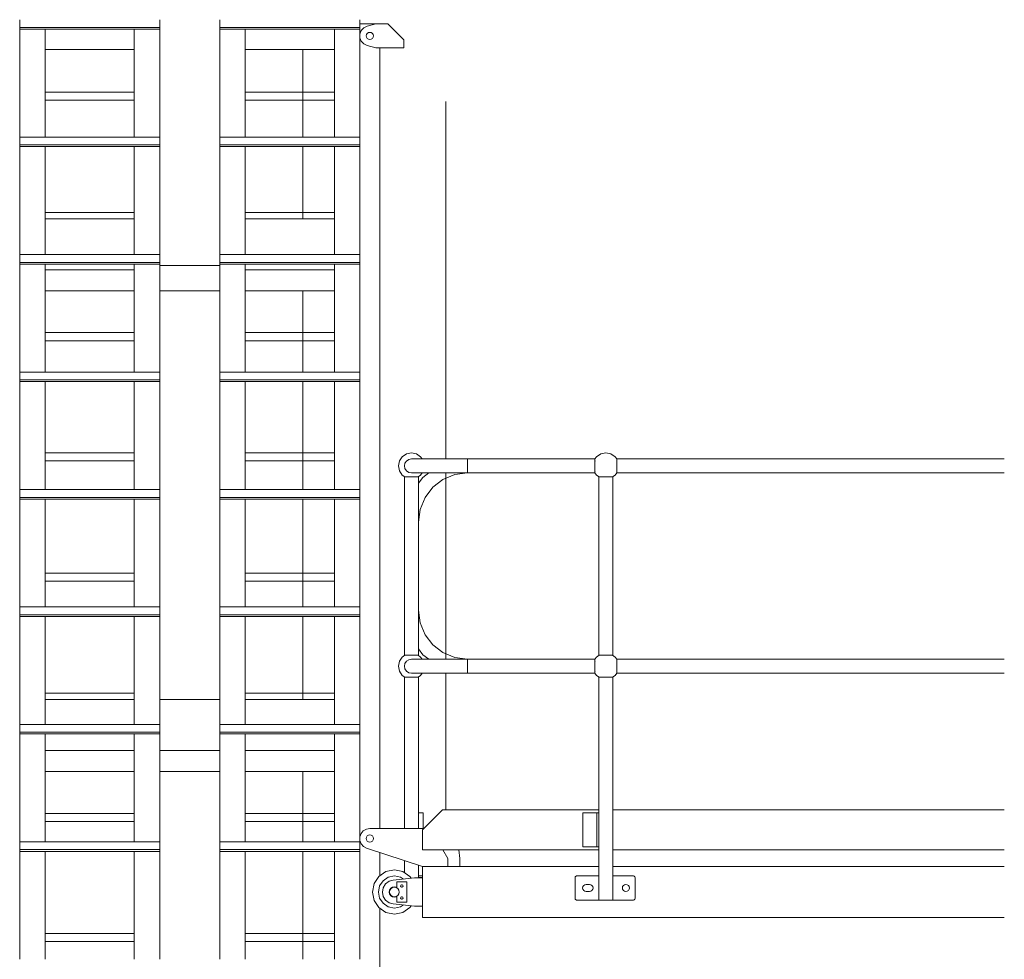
# Model space of a CAD drawing. Header units: millimetres. Extents: x 53056 to 116131, y -669674 to -625124.
# Tile 196 of 256: x 61040 to 63498, y -631568 to -629223. Entities that reach past the tile are written whole.
import ezdxf

# ---------------------------------------------------------------- set-up
doc = ezdxf.new("R2010")
doc.units = ezdxf.units.MM
doc.header["$MEASUREMENT"] = 0
doc.linetypes.add('DGN Style 1', pattern=[536.199087, 0.892178, -535.306909])
doc.linetypes.add('DGN Style 3', pattern=[1249.049455, 892.178182, -356.871273])
doc.layers.add('Side Cradle Tower', color=7, linetype='Continuous', lineweight=0)
doc.layers.add('Side Cradle Tower Platform', color=7, linetype='Continuous', lineweight=0)

# ---------------------------------------------------------------- blocks, each defined once
blk = doc.blocks.new('*U55')
at = {"layer": 'Side Cradle Tower', "color": 7, "linetype": 'Continuous', "lineweight": 0}
for p, q in [((-23554.1, 18156.9), (-23204.5, 18156.9)), ((-23554.1, 18152.7), (-23554.1, 17883.3)), ((-23554.1, 18152.7), (-23204.5, 18152.7)), ((-23490.6, 17883.3), (-23490.6, 18152.7)), ((-23268, 17883.3), (-23268, 18152.7)), ((-23054.6, 18156.9), (-22705, 18156.9)), ((-23054.6, 18152.7), (-22705, 18152.7)), ((-22991, 17883.3), (-22991, 18152.7)), ((-22768.5, 17883.3), (-22768.5, 18152.7)), ((-22705, 18152.7), (-22705, 17883.3)), ((-23268, 18102.4), (-23490.6, 18102.4)), ((-22991, 18102.4), (-22768.5, 18102.4)), ((-23490.6, 17995.2), (-23268, 17995.2)), ((-23204.5, 17995.2), (-23204.5, 17995.2)), ((-23054.6, 17995.2), (-23054.5, 17995.2)), ((-22991, 17995.2), (-22768.5, 17995.2)), ((-23490.6, 17975.2), (-23268, 17975.2)), ((-23204.5, 17975.2), (-23204.5, 17975.2)), ((-23054.6, 17975.2), (-23054.5, 17975.2)), ((-22991, 17975.2), (-22768.5, 17975.2)), ((-23554.1, 17883.3), (-23204.5, 17883.3)), ((-23054.6, 17883.3), (-22705, 17883.3)), ((-23554.1, 17863.7), (-23204.5, 17863.7)), ((-23554.1, 17859.5), (-23554.1, 17590.1)), ((-23554.1, 17859.5), (-23204.5, 17859.5)), ((-23490.6, 17590.1), (-23490.6, 17859.5)), ((-23268, 17590.1), (-23268, 17859.5)), ((-23054.6, 17863.7), (-22705, 17863.7)), ((-23054.6, 17859.5), (-22705, 17859.5)), ((-22991, 17590.1), (-22991, 17859.5)), ((-22768.5, 17590.1), (-22768.5, 17859.5)), ((-22705, 17859.5), (-22705, 17590.1)), ((-23554.1, 17679.2), (-23554.1, 17590.1)), ((-23490.6, 17695.2), (-23268, 17695.2)), ((-23268, 17679.2), (-23490.6, 17679.2)), ((-23204.5, 17695.2), (-23204.5, 17695.2)), ((-23204.5, 17675.2), (-23204.5, 17675.2)), ((-23054.6, 17695.2), (-23054.5, 17695.2)), ((-23054.6, 17675.2), (-23054.5, 17675.2)), ((-22991, 17695.2), (-22768.5, 17695.2)), ((-22991, 17679.2), (-22768.5, 17679.2)), ((-23490.6, 17674.7), (-23490.6, 17674.7)), ((-23268, 17674.7), (-23268, 17674.7)), ((-22991, 17674.7), (-22991, 17674.7)), ((-22768.5, 17674.7), (-22768.5, 17674.7)), ((-23554.1, 17590.1), (-23204.5, 17590.1)), ((-23054.6, 17590.1), (-22705, 17590.1)), ((-23554.1, 17570.5), (-23204.5, 17570.5)), ((-23554.1, 17566.3), (-23554.1, 17296.9)), ((-23554.1, 17566.3), (-23554.1, 17296.9)), ((-23554.1, 17566.3), (-23204.5, 17566.3)), ((-23490.6, 17296.9), (-23490.6, 17566.3)), ((-23490.6, 17556.7), (-23490.6, 17556.7)), ((-23268, 17552.2), (-23490.6, 17552.2)), ((-23268, 17296.9), (-23268, 17566.3)), ((-23268, 17556.7), (-23268, 17556.7)), ((-23204.5, 17563), (-23204.5, 17499.5)), ((-23054.5, 17563), (-23204.5, 17563)), ((-23054.6, 17570.5), (-22705, 17570.5)), ((-23054.6, 17566.3), (-22705, 17566.3)), ((-22991, 17296.9), (-22991, 17566.3)), ((-22991, 17556.7), (-22991, 17556.7)), ((-22991, 17552.2), (-22768.5, 17552.2)), ((-22768.5, 17296.9), (-22768.5, 17566.3)), ((-22768.5, 17556.7), (-22768.5, 17556.7)), ((-22705, 17566.3), (-22705, 17296.9)), ((-23268, 17499.5), (-23490.6, 17499.5)), ((-23204.5, 17499.5), (-23054.5, 17499.5)), ((-22991, 17499.5), (-22768.5, 17499.5)), ((-23490.6, 17395.2), (-23268, 17395.2)), ((-23204.5, 17395.2), (-23204.5, 17395.2)), ((-23054.6, 17395.2), (-23054.5, 17395.2)), ((-22991, 17395.2), (-22768.5, 17395.2)), ((-23490.6, 17375.2), (-23268, 17375.2)), ((-23204.5, 17375.2), (-23204.5, 17375.2)), ((-23054.6, 17375.2), (-23054.5, 17375.2)), ((-22991, 17375.2), (-22768.5, 17375.2)), ((-23490.6, 17343.5), (-23490.6, 17343.5)), ((-23268, 17343.5), (-23268, 17343.5)), ((-22991, 17343.5), (-22991, 17343.5)), ((-22768.5, 17343.5), (-22768.5, 17343.5)), ((-23554.1, 17296.9), (-23204.5, 17296.9)), ((-23054.6, 17296.9), (-22705, 17296.9)), ((-23554.1, 17277.3), (-23204.5, 17277.3)), ((-23554.1, 17273.1), (-23554.1, 17003.7)), ((-23554.1, 17273.1), (-23554.1, 17003.7)), ((-23554.1, 17273.1), (-23204.5, 17273.1)), ((-23490.6, 17003.7), (-23490.6, 17273.1)), ((-23268, 17003.7), (-23268, 17273.1)), ((-23054.6, 17277.3), (-22705, 17277.3)), ((-23054.6, 17273.1), (-22705, 17273.1)), ((-22991, 17003.7), (-22991, 17273.1)), ((-22768.5, 17003.7), (-22768.5, 17273.1)), ((-22705, 17273.1), (-22705, 17003.7)), ((-23490.6, 17095.2), (-23268, 17095.2)), ((-23204.5, 17095.2), (-23204.5, 17095.2)), ((-23054.6, 17095.2), (-23054.5, 17095.2)), ((-22991, 17095.2), (-22768.5, 17095.2)), ((-23490.6, 17075.2), (-23268, 17075.2)), ((-23204.5, 17075.2), (-23204.5, 17075.2)), ((-23054.6, 17075.2), (-23054.5, 17075.2)), ((-22991, 17075.2), (-22768.5, 17075.2)), ((-23554.1, 17003.7), (-23204.5, 17003.7)), ((-23054.6, 17003.7), (-22705, 17003.7)), ((-23554.1, 16984.1), (-23204.5, 16984.1)), ((-23554.1, 16979.9), (-23554.1, 16941.5)), ((-23554.1, 16979.9), (-23554.1, 16710.5)), ((-23554.1, 16979.9), (-23204.5, 16979.9)), ((-23490.6, 16710.5), (-23490.6, 16979.9)), ((-23268, 16710.5), (-23268, 16979.9)), ((-23054.6, 16984.1), (-22705, 16984.1)), ((-23054.6, 16979.9), (-22705, 16979.9)), ((-22991, 16710.5), (-22991, 16979.9)), ((-22768.5, 16710.5), (-22768.5, 16979.9)), ((-22705, 16979.9), (-22705, 16710.5)), ((-23490.6, 16795.2), (-23268, 16795.2)), ((-23204.5, 16795.2), (-23204.5, 16795.2)), ((-23054.6, 16795.2), (-23054.5, 16795.2)), ((-22991, 16795.2), (-22768.5, 16795.2)), ((-23490.6, 16775.2), (-23268, 16775.2)), ((-23204.5, 16775.2), (-23204.5, 16775.2)), ((-23054.6, 16775.2), (-23054.5, 16775.2)), ((-22991, 16775.2), (-22768.5, 16775.2)), ((-23554.1, 16710.5), (-23204.5, 16710.5)), ((-23054.6, 16710.5), (-22705, 16710.5)), ((-23554.1, 16690.9), (-23204.5, 16690.9)), ((-23554.1, 16686.7), (-23554.1, 16417.3)), ((-23554.1, 16686.7), (-23204.5, 16686.7)), ((-23490.6, 16417.3), (-23490.6, 16686.7)), ((-23268, 16417.3), (-23268, 16686.7)), ((-23054.6, 16690.9), (-22705, 16690.9)), ((-23054.6, 16686.7), (-22705, 16686.7)), ((-22991, 16417.3), (-22991, 16686.7)), ((-22768.5, 16417.3), (-22768.5, 16686.7)), ((-22705, 16686.7), (-22705, 16417.3)), ((-23490.6, 16495.2), (-23268, 16495.2)), ((-23204.5, 16479.2), (-23204.5, 16495.2)), ((-23204.5, 16495.2), (-23204.5, 16495.2)), ((-23054.6, 16479.2), (-23054.6, 16495.2)), ((-23054.6, 16495.2), (-23054.5, 16495.2)), ((-22991, 16495.2), (-22768.5, 16495.2)), ((-23554.1, 16479.2), (-23554.1, 16417.3)), ((-23268, 16479.2), (-23490.6, 16479.2)), ((-23490.6, 16474.7), (-23490.6, 16474.7)), ((-23268, 16474.7), (-23268, 16474.7)), ((-23204.5, 16479.2), (-23054.5, 16479.2)), ((-23204.5, 16417.3), (-23204.5, 16479.2)), ((-23204.5, 16475.2), (-23204.5, 16475.2)), ((-22991, 16479.2), (-22768.5, 16479.2)), ((-22991, 16474.7), (-22991, 16474.7)), ((-22768.5, 16474.7), (-22768.5, 16474.7)), ((-22705, 16479.2), (-22705, 16417.3)), ((-23554.1, 16417.3), (-23204.5, 16417.3)), ((-23554.1, 16397.8), (-23204.5, 16397.8)), ((-23054.6, 16417.3), (-22705, 16417.3)), ((-23054.6, 16397.8), (-22705, 16397.8)), ((-23554.1, 16393.5), (-23554.1, 16124.1)), ((-23554.1, 16393.5), (-23554.1, 16124.1)), ((-23554.1, 16393.5), (-23204.5, 16393.5)), ((-23490.6, 16124.1), (-23490.6, 16393.5)), ((-23268, 16124.1), (-23268, 16393.5)), ((-23204.5, 16352.2), (-23204.5, 16393.5)), ((-23054.6, 16393.5), (-22705, 16393.5)), ((-22991, 16124.1), (-22991, 16393.5)), ((-22768.5, 16124.1), (-22768.5, 16393.5)), ((-22705, 16393.5), (-22705, 16124.1)), ((-22705, 16393.5), (-22705, 16124.1)), ((-23490.6, 16356.7), (-23490.6, 16356.7)), ((-23268, 16352.2), (-23490.6, 16352.2)), ((-23268, 16356.7), (-23268, 16356.7)), ((-23204.5, 16352.2), (-23204.5, 16299.5)), ((-23054.5, 16352.2), (-23204.5, 16352.2)), ((-22991, 16356.7), (-22991, 16356.7)), ((-22991, 16352.2), (-22768.5, 16352.2)), ((-22768.5, 16356.7), (-22768.5, 16356.7)), ((-23268, 16299.5), (-23490.6, 16299.5)), ((-23204.5, 16299.5), (-23054.5, 16299.5)), ((-22991, 16299.5), (-22768.5, 16299.5)), ((-23490.6, 16224.2), (-23490.6, 16224.1)), ((-23268, 16224.1), (-23268, 16224.2)), ((-22991, 16224.1), (-22991, 16224.2)), ((-22768.5, 16224.1), (-22768.5, 16224.2)), ((-23490.6, 16195.2), (-23268, 16195.2)), ((-23204.5, 16195.2), (-23204.5, 16195.2)), ((-23054.6, 16195.2), (-23054.5, 16195.2)), ((-22991, 16195.2), (-22768.5, 16195.2)), ((-23490.6, 16175.2), (-23268, 16175.2)), ((-23204.5, 16175.2), (-23204.5, 16175.2)), ((-23054.6, 16175.2), (-23054.5, 16175.2)), ((-22991, 16175.2), (-22768.5, 16175.2)), ((-23554.1, 16124.1), (-23204.5, 16124.1)), ((-23554.1, 16104.6), (-23204.5, 16104.6)), ((-23054.6, 16124.1), (-22705, 16124.1)), ((-23054.6, 16104.6), (-22705, 16104.6)), ((-23554.1, 16100.3), (-23554.1, 15830.9)), ((-23554.1, 16100.3), (-23554.1, 15830.9)), ((-23554.1, 16100.3), (-23204.5, 16100.3)), ((-23490.6, 15830.9), (-23490.6, 16100.3)), ((-23268, 15830.9), (-23268, 16100.3)), ((-23054.6, 16100.3), (-22705, 16100.3)), ((-22991, 15830.9), (-22991, 16100.3)), ((-22768.5, 15830.9), (-22768.5, 16100.3)), ((-22705, 16100.3), (-22705, 15830.9)), ((-22705, 16100.3), (-22705, 15830.9)), ((-23490.6, 15895.2), (-23268, 15895.2)), ((-23204.5, 15895.2), (-23204.5, 15895.2)), ((-23054.6, 15895.2), (-23054.5, 15895.2)), ((-22991, 15895.2), (-22768.5, 15895.2)), ((-23490.6, 15875.2), (-23268, 15875.2)), ((-23204.5, 15875.2), (-23204.5, 15875.2)), ((-23054.6, 15875.2), (-23054.5, 15875.2)), ((-22991, 15875.2), (-22768.5, 15875.2))]:
    blk.add_line(p, q, dxfattribs=at)
at = {"layer": 'Side Cradle Tower', "color": 7, "linetype": 'Continuous', "lineweight": 0, "flags": 128}
for points in [[(-23554.1, 18152.7), (-23554.1, 18156.9), (-23554.1, 18176.5)], [(-23204.5, 18152.7), (-23204.5, 18156.9), (-23204.5, 18176.5)], [(-23054.6, 18152.7), (-23054.6, 18156.9), (-23054.6, 18176.5)], [(-22705, 18152.7), (-22705, 18156.9), (-22705, 18176.5)], [(-23204.5, 18152.7), (-23204.5, 18101.1), (-23204.5, 17998.8), (-23204.5, 17903.5), (-23204.5, 17883.3)], [(-23054.5, 17883.3), (-23054.5, 17903.5), (-23054.5, 17998.8), (-23054.5, 18101.1), (-23054.5, 18152.7)], [(-23204.5, 17975.2), (-23204.5, 17975.2), (-23204.5, 17995.2)], [(-23054.6, 17975.2), (-23054.6, 17975.2), (-23054.6, 17995.2)], [(-23554.1, 17859.5), (-23554.1, 17863.7), (-23554.1, 17883.3)], [(-23204.5, 17859.5), (-23204.5, 17863.7), (-23204.5, 17883.3)], [(-23054.6, 17859.5), (-23054.6, 17863.7), (-23054.6, 17883.3)], [(-22705, 17859.5), (-22705, 17863.7), (-22705, 17883.3)], [(-23204.5, 17859.5), (-23204.5, 17801.2), (-23204.5, 17705.9), (-23204.5, 17603.7), (-23204.5, 17590.1)], [(-23054.5, 17590.1), (-23054.5, 17603.7), (-23054.5, 17705.9), (-23054.5, 17801.2), (-23054.5, 17859.5)], [(-23204.5, 17675.2), (-23204.5, 17675.2), (-23204.5, 17695.2)], [(-23054.6, 17675.2), (-23054.6, 17675.2), (-23054.6, 17695.2)], [(-23554.1, 17566.3), (-23554.1, 17570.5), (-23554.1, 17590.1)], [(-23204.5, 17566.3), (-23204.5, 17570.5), (-23204.5, 17590.1)], [(-23054.6, 17566.3), (-23054.6, 17570.5), (-23054.6, 17590.1)], [(-22705, 17566.3), (-22705, 17570.5), (-22705, 17590.1)], [(-23204.5, 17566.3), (-23204.5, 17406.1), (-23204.5, 17310.8), (-23204.5, 17296.9)], [(-23054.5, 17296.9), (-23054.5, 17310.8), (-23054.5, 17406.1), (-23054.5, 17566.3)], [(-23204.5, 17375.2), (-23204.5, 17375.2), (-23204.5, 17395.2)], [(-23054.6, 17375.2), (-23054.6, 17375.2), (-23054.6, 17395.2)], [(-23554.1, 17273.1), (-23554.1, 17277.3), (-23554.1, 17296.9)], [(-23204.5, 17273.1), (-23204.5, 17277.3), (-23204.5, 17296.9)], [(-23054.6, 17273.1), (-23054.6, 17277.3), (-23054.6, 17296.9)], [(-22705, 17273.1), (-22705, 17277.3), (-22705, 17296.9)], [(-23204.5, 17273.1), (-23204.5, 17208.5), (-23204.5, 17113.2), (-23204.5, 17010.9), (-23204.5, 17003.7)], [(-23054.5, 17003.7), (-23054.5, 17010.9), (-23054.5, 17113.2), (-23054.5, 17208.5), (-23054.5, 17273.1)], [(-23204.5, 17075.2), (-23204.5, 17075.2), (-23204.5, 17095.2)], [(-23054.6, 17075.2), (-23054.6, 17075.2), (-23054.6, 17095.2)], [(-23554.1, 16979.9), (-23554.1, 16984.1), (-23554.1, 17003.7)], [(-23204.5, 16979.9), (-23204.5, 16984.1), (-23204.5, 17003.7)], [(-23054.6, 16979.9), (-23054.6, 16984.1), (-23054.6, 17003.7)], [(-22705, 16979.9), (-22705, 16984.1), (-22705, 17003.7)], [(-23204.5, 16979.9), (-23204.5, 16915.6), (-23204.5, 16813.3), (-23204.5, 16718), (-23204.5, 16710.5)], [(-23054.5, 16710.5), (-23054.5, 16718), (-23054.5, 16813.3), (-23054.5, 16915.6), (-23054.5, 16979.9)], [(-23204.5, 16775.2), (-23204.5, 16775.2), (-23204.5, 16795.2)], [(-23054.6, 16775.2), (-23054.6, 16775.2), (-23054.6, 16795.2)], [(-23554.1, 16686.7), (-23554.1, 16690.9), (-23554.1, 16710.5)], [(-23204.5, 16686.7), (-23204.5, 16690.9), (-23204.5, 16710.5)], [(-23054.6, 16686.7), (-23054.6, 16690.9), (-23054.6, 16710.5)], [(-22705, 16686.7), (-22705, 16690.9), (-22705, 16710.5)], [(-23204.5, 16686.7), (-23204.5, 16520.4), (-23204.5, 16418.1), (-23204.5, 16417.3)], [(-23054.5, 16417.3), (-23054.5, 16418.1), (-23054.5, 16520.4), (-23054.5, 16686.7)], [(-23554.1, 16393.5), (-23554.1, 16397.8), (-23554.1, 16417.3)], [(-23204.5, 16393.5), (-23204.5, 16397.8), (-23204.5, 16417.3)], [(-23054.6, 16393.5), (-23054.6, 16397.8), (-23054.6, 16417.3)], [(-22705, 16393.5), (-22705, 16397.8), (-22705, 16417.3)], [(-23204.5, 16393.5), (-23204.5, 16322.8), (-23204.5, 16220.5), (-23204.5, 16124.1)], [(-23054.5, 16124.1), (-23054.5, 16220.5), (-23054.5, 16322.8), (-23054.5, 16393.5)], [(-23204.5, 16175.2), (-23204.5, 16175.2), (-23204.5, 16195.2)], [(-23054.6, 16175.2), (-23054.6, 16175.2), (-23054.6, 16195.2)], [(-23554.1, 16100.3), (-23554.1, 16104.6), (-23554.1, 16124.1)], [(-23204.5, 16100.3), (-23204.5, 16104.6), (-23204.5, 16124.1)], [(-23054.6, 16100.3), (-23054.6, 16104.6), (-23054.6, 16124.1)], [(-22705, 16100.3), (-22705, 16104.6), (-22705, 16124.1)], [(-23204.5, 16100.3), (-23204.5, 16023), (-23204.5, 15927.7), (-23204.5, 15830.9)], [(-23054.5, 15830.9), (-23054.5, 15927.7), (-23054.5, 16023), (-23054.5, 16100.3)], [(-23204.5, 15875.2), (-23204.5, 15875.2), (-23204.5, 15895.2)], [(-23054.6, 15875.2), (-23054.6, 15875.2), (-23054.6, 15895.2)]]:
    blk.add_lwpolyline(points, dxfattribs=at)
at = {"layer": 'Side Cradle Tower Platform', "color": 7, "linetype": 'DGN Style 3', "lineweight": 0}
for p, q in [((-22490.2, 17079.9), (-22490.2, 18958.1)), ((-22847.5, 18102.4), (-22847.5, 17883.3)), ((-22847.5, 17859.5), (-22847.5, 17679.2)), ((-22847.5, 17499.5), (-22847.5, 17296.9)), ((-22847.5, 17273.1), (-22847.5, 17003.7)), ((-22490.2, 16579.9), (-22490.2, 17044.9)), ((-22847.5, 16979.9), (-22847.5, 16710.5)), ((-22847.5, 16686.7), (-22847.5, 16479.2)), ((-22490.2, 16204.4), (-22490.2, 16544.9)), ((-22847.5, 16299.5), (-22847.5, 16124.1)), ((-22847.5, 16100.3), (-22847.5, 15830.9))]:
    blk.add_line(p, q, dxfattribs=at)
at = {"layer": 'Side Cradle Tower Platform', "color": 7, "linetype": 'Continuous', "lineweight": 0}
for p, q in [((-22705, 18165.9), (-22665, 18165.9)), ((-22665, 18165.9), (-22686.6, 18160.1)), ((-22635, 18165.9), (-22665, 18165.9)), ((-22595, 18125.9), (-22635, 18165.9)), ((-22680, 18126.9), (-22676.6, 18127.6)), ((-22595, 18105.9), (-22595, 18125.9)), ((-22694.9, 18115.9), (-22686.6, 18111.8)), ((-22686.6, 18111.8), (-22665, 18105.9)), ((-22665, 18105.9), (-22595, 18105.9)), ((-22655, 18105.9), (-22655, 16157.4)), ((-22117.9, 17063), (-22117.9, 17062.4)), ((-22063.3, 17079.9), (-21095.8, 17079.9)), ((-22063.3, 17078.8), (-22063.3, 17079.9)), ((-22063.3, 17062.4), (-22063.3, 17063.2)), ((-22063.3, 17056.5), (-22063.3, 17062.4)), ((-22436, 17046.3), (-22436, 17044.9)), ((-22436, 17044.9), (-22117.9, 17044.9)), ((-22117.9, 17046.6), (-22117.9, 17046.3)), ((-22117.9, 17045.1), (-22117.9, 17044.9)), ((-22117.8, 17056.4), (-22117.8, 17055.7)), ((-22063.3, 17046.3), (-22063.3, 17046.7)), ((-22063.3, 17044.9), (-21095.8, 17044.9)), ((-22593.5, 17035.1), (-22593.5, 17035.8)), ((-22558.5, 17035.8), (-22558.5, 17035.1)), ((-22593.5, 16589.1), (-22593.5, 16589.8)), ((-22558.5, 16589.8), (-22558.5, 16589.1)), ((-22436, 16579.9), (-22436, 16578.6)), ((-22117.9, 16579.9), (-22436, 16579.9)), ((-22063.4, 16574.9), (-22063.4, 16575.2)), ((-21095.8, 16579.9), (-22063.3, 16579.9)), ((-22063.3, 16578.6), (-22063.3, 16578.6)), ((-22436, 16544.9), (-22436, 16544.9)), ((-22117.9, 16550.4), (-22117.7, 16550.1)), ((-22063.3, 16546.3), (-22063.3, 16546.7)), ((-22063.3, 16546.3), (-22063.3, 16546.3)), ((-21095.8, 16544.9), (-22063.3, 16544.9)), ((-22558.5, 16535.1), (-22558.5, 16157.4)), ((-22548.5, 16154.4), (-22498.5, 16204.4)), ((-22498.5, 16204.4), (-22108.1, 16204.4)), ((-22073.1, 16204.4), (-21095.8, 16204.4)), ((-22547, 16196.9), (-22558.5, 16196.9)), ((-22547, 16157.4), (-22547, 16196.9)), ((-22148.1, 16196.9), (-22113.1, 16196.9)), ((-22148.1, 16111.9), (-22148.1, 16196.9)), ((-22113.1, 16196.9), (-22108.1, 16196.9)), ((-22113.1, 16111.9), (-22113.1, 16196.9)), ((-22108.1, 16196.9), (-22108.1, 16111.9)), ((-22545.5, 16157.4), (-22680, 16157.4)), ((-22548.5, 16104.4), (-22548.5, 16154.4)), ((-22680, 16141.4), (-22683.4, 16140.8)), ((-22695.6, 16112.9), (-22687.9, 16108.7)), ((-22687.9, 16108.7), (-22548.5, 16062.4)), ((-22548.5, 16104.4), (-22108.1, 16104.4)), ((-22485, 16082.4), (-22497.7, 16104.4)), ((-22457.3, 16104.4), (-22455.2, 16082.4)), ((-22113.1, 16111.9), (-22148.1, 16111.9)), ((-22108.1, 16111.9), (-22113.1, 16111.9)), ((-22073.1, 16104.4), (-21095.8, 16104.4)), ((-22655, 16097.8), (-22655, 16039.4)), ((-22593.5, 16047.1), (-22593.5, 16077.4)), ((-22485, 16062.4), (-22485, 16082.4)), ((-22455.2, 16082.4), (-22455.2, 16062.4)), ((-22558.5, 16065.8), (-22558.5, 16038.9)), ((-22548.5, 15935.4), (-22548.5, 16062.4)), ((-22548.5, 16062.4), (-22108.1, 16062.4)), ((-22073.1, 16062.4), (-21095.8, 16062.4)), ((-22657.4, 16037.8), (-22669.3, 16020)), ((-22633.8, 16035.9), (-22618.5, 16038.9)), ((-22568.5, 16033.9), (-22621.4, 16028.8)), ((-22548.5, 16033.9), (-22568.5, 16033.9)), ((-22558.5, 16038.9), (-22548.5, 16038.9)), ((-22558.5, 16038.6), (-22558.5, 16038.9)), ((-22558.5, 16037.8), (-22558.5, 16038.6)), ((-22558.5, 16033.9), (-22558.5, 16034.9)), ((-22548.5, 16034.9), (-22558.5, 16034.9)), ((-22167.3, 16036.5), (-22167.6, 16034.9)), ((-22167.6, 16034.9), (-22167.6, 15982.9)), ((-22108.1, 16038.9), (-22163.6, 16038.9)), ((-22021.6, 16038.9), (-22073.1, 16038.9)), ((-22020.1, 16038.6), (-22021.6, 16038.9)), ((-22018.8, 16037.8), (-22020.1, 16038.6)), ((-22017.6, 15982.9), (-22017.6, 16034.9)), ((-22627, 16007.4), (-22623.1, 16010)), ((-22613.5, 16011), (-22618.5, 16011.9)), ((-22610, 16007.4), (-22613.9, 16010)), ((-22612.5, 16010.3), (-22613.5, 16011)), ((-22612.5, 16023.9), (-22587.5, 16023.9)), ((-22612.5, 16009.3), (-22612.5, 16023.9)), ((-22600, 16016.9), (-22598.9, 16016.7)), ((-22587.5, 16023.9), (-22587.5, 15973.9)), ((-22146, 16002.8), (-22147.9, 16005.6)), ((-22139.8, 16017.7), (-22131.3, 16017.7)), ((-22031.8, 16008.9), (-22032.5, 16012.3)), ((-22610, 15990.5), (-22612.5, 15988.5)), ((-22612.5, 15973.9), (-22612.5, 15988.5)), ((-22600, 15980.9), (-22598.9, 15981.2)), ((-22167.6, 15982.9), (-22167.3, 15981.4)), ((-22163.6, 15978.9), (-22108.1, 15978.9)), ((-22131.3, 16000.2), (-22139.8, 16000.2)), ((-22128, 16000.9), (-22131.3, 16000.2)), ((-22125.2, 16002.8), (-22128, 16000.9)), ((-22073.1, 15978.9), (-22021.6, 15978.9)), ((-22021.6, 15978.9), (-22020.1, 15979.2)), ((-22655, 15958.5), (-22655, 15484.9)), ((-22632, 15972.1), (-22621.4, 15969.1)), ((-22621.4, 15969.1), (-22568.5, 15963.9)), ((-22587.5, 15973.9), (-22612.5, 15973.9)), ((-22568.5, 15963.9), (-22548.5, 15963.9)), ((-22548.5, 15935.4), (-21095.8, 15935.4))]:
    blk.add_line(p, q, dxfattribs=at)
at = {"layer": 'Side Cradle Tower Platform', "color": 7, "linetype": 'Continuous', "lineweight": 0, "flags": 128}
for points in [[(-22686.6, 18160.1), (-22694.9, 18156), (-22701.2, 18149.2), (-22704.6, 18140.6), (-22704.6, 18131.3), (-22701.2, 18122.7), (-22694.9, 18115.9)], [(-22676.6, 18127.6), (-22673.6, 18129.6), (-22671.7, 18132.5), (-22671, 18135.9), (-22671.7, 18139.4), (-22673.6, 18142.3), (-22676.6, 18144.2), (-22680, 18144.9), (-22683.4, 18144.2), (-22686.4, 18142.3), (-22688.3, 18139.4), (-22689, 18135.9), (-22688.3, 18132.5), (-22686.4, 18129.6), (-22683.4, 18127.6), (-22680, 18126.9)], [(-22592.4, 17035.1), (-22599, 17039.5), (-22606, 17050), (-22608.5, 17062.4), (-22606, 17074.9), (-22599, 17085.4), (-22588.4, 17092.5), (-22576, 17094.9), (-22563.6, 17092.5), (-22553, 17085.4), (-22549.4, 17079.9)], [(-22117.9, 17079.9), (-22113.6, 17085.4), (-22103, 17092.5), (-22090.6, 17094.9), (-22078.2, 17092.5), (-22067.6, 17085.4), (-22063.3, 17079.9)], [(-22576, 17044.9), (-22582.7, 17046.3), (-22588.4, 17050.1), (-22592.2, 17055.7), (-22593.5, 17062.4), (-22592.2, 17069.1), (-22588.4, 17074.8), (-22582.7, 17078.6), (-22576, 17079.9), (-22571.2, 17079.9), (-22557.2, 17079.9), (-22535, 17079.9), (-22506, 17079.9), (-22472.2, 17079.9), (-22436, 17079.9), (-22436, 17078.6), (-22436, 17074.8), (-22436, 17069.1), (-22436, 17062.4), (-22436, 17055.7), (-22436, 17055.7)], [(-22436, 17046.3), (-22436, 17050.1), (-22436, 17055.7), (-22436, 17062.4), (-22436, 17069.1), (-22436, 17074.8), (-22436, 17078.6), (-22436, 17079.9), (-22117.9, 17079.9)], [(-22117.9, 17079.9), (-22117.9, 17079.8), (-22117.9, 17078.7)], [(-22117.9, 17078.7), (-22117.9, 17078.6), (-22117.9, 17078.6)], [(-22117.9, 17078.6), (-22117.9, 17075.5), (-22117.9, 17075.5), (-22117.8, 17075.3), (-22117.8, 17075.2)], [(-22117.7, 17074.8), (-22117.9, 17074.5), (-22117.9, 17069.7)], [(-22117.9, 17069.7), (-22117.9, 17069.3), (-22117.8, 17069.1)], [(-22117.8, 17069.1), (-22117.9, 17068.5), (-22117.9, 17063)], [(-22117.9, 17062.4), (-22117.8, 17061.6), (-22117.8, 17056.4)], [(-22117.8, 17075.2), (-22117.7, 17074.9), (-22117.7, 17074.8)], [(-22063.4, 17075.2), (-22063.4, 17075.3), (-22063.3, 17075.5), (-22063.3, 17075.5), (-22063.3, 17078.6)], [(-22063.4, 17074.8), (-22063.4, 17074.9), (-22063.4, 17075.2)], [(-22063.3, 17069.7), (-22063.3, 17074.5), (-22063.4, 17074.8)], [(-22063.4, 17069.1), (-22063.3, 17069.3), (-22063.3, 17069.7)], [(-22063.3, 17063.2), (-22063.4, 17063.3), (-22063.4, 17069.1)], [(-22063.3, 17078.6), (-22063.3, 17078.6), (-22063.3, 17078.7), (-22063.3, 17078.8)], [(-22436.1, 17044.9), (-22472.2, 17044.9), (-22506, 17044.9), (-22535, 17044.9), (-22557.2, 17044.9), (-22571.2, 17044.9), (-22576, 17044.9)], [(-22549.4, 17044.9), (-22553, 17039.5), (-22559.6, 17035.1)], [(-22436, 17044.9), (-22467.7, 17040.8), (-22497.3, 17028.5), (-22522.6, 17009.1), (-22542.1, 16983.7), (-22554.3, 16954.1), (-22558.5, 16922.4)], [(-22558.5, 17019.3), (-22547.4, 17033.8), (-22532.9, 17044.9)], [(-22436, 17055.7), (-22436, 17050.1), (-22436, 17050.1)], [(-22436, 17050.1), (-22436, 17046.3), (-22436, 17046.3)], [(-22436, 17046.3), (-22436, 17044.9), (-22436, 17044.9)], [(-22117.8, 17055.7), (-22117.9, 17055.6), (-22117.9, 17050.6)], [(-22117.9, 17050.6), (-22117.9, 17050.4), (-22117.7, 17050.1)], [(-22117.7, 17050.1), (-22117.7, 17050), (-22117.8, 17049.6), (-22117.9, 17049.4), (-22117.9, 17049.4), (-22117.9, 17046.6)], [(-22117.9, 17046.3), (-22117.9, 17046.3), (-22117.9, 17046.1), (-22117.9, 17045.1)], [(-22107, 17035.1), (-22113.6, 17039.5), (-22117.9, 17044.9)], [(-22063.3, 17044.9), (-22067.6, 17039.5), (-22074.2, 17035.1)], [(-22063.4, 17050.1), (-22063.3, 17050.4), (-22063.3, 17050.7)], [(-22063.3, 17046.7), (-22063.3, 17049.4), (-22063.3, 17049.4), (-22063.4, 17049.6), (-22063.4, 17050), (-22063.4, 17050.1)], [(-22063.3, 17055.7), (-22063.3, 17056.4), (-22063.3, 17056.5)], [(-22063.3, 17050.7), (-22063.3, 17055.6), (-22063.3, 17055.7)], [(-22063.3, 17045.1), (-22063.3, 17046.3), (-22063.3, 17046.3)], [(-22063.3, 17044.9), (-22063.3, 17045), (-22063.3, 17045.1)], [(-22558.5, 17035.1), (-22558.5, 17035.1), (-22559.8, 17035.1), (-22563.6, 17035.1), (-22569.3, 17035.1), (-22576, 17035.1), (-22582.7, 17035.1), (-22588.4, 17035.1), (-22592.2, 17035.1), (-22593.5, 17035.1), (-22593.5, 16589.8), (-22592.2, 16589.8), (-22588.4, 16589.8), (-22582.7, 16589.8), (-22576, 16589.8), (-22569.3, 16589.8), (-22563.6, 16589.8), (-22559.8, 16589.8), (-22558.5, 16589.8)], [(-22558.5, 17035.1), (-22558.5, 16589.8), (-22558.5, 16589.8)], [(-22073.1, 17035.1), (-22074.4, 17035.1), (-22078.2, 17035.1), (-22083.9, 17035.1), (-22090.6, 17035.1), (-22097.3, 17035.1), (-22103, 17035.1), (-22106.8, 17035.1), (-22108.1, 17035.1), (-22108.1, 16589.8), (-22106.8, 16589.8), (-22103, 16589.8), (-22097.3, 16589.8), (-22090.6, 16589.8), (-22083.9, 16589.8), (-22078.2, 16589.8), (-22074.4, 16589.8), (-22073.1, 16589.8), (-22073.1, 16589.8)], [(-22073.1, 17035.1), (-22073.1, 17035.1), (-22073.1, 16589.8), (-22073.1, 16589.8)], [(-22558.5, 16702.4), (-22554.3, 16670.7), (-22542.1, 16641.2), (-22522.6, 16615.8), (-22497.3, 16596.4), (-22467.7, 16584.1), (-22436, 16579.9)], [(-22532.9, 16579.9), (-22547.4, 16591.1), (-22558.5, 16605.6)], [(-22592.4, 16535.1), (-22599, 16539.5), (-22606, 16550), (-22608.5, 16562.4), (-22606, 16574.9), (-22599, 16585.4), (-22592.4, 16589.8)], [(-22576, 16544.9), (-22582.7, 16546.3), (-22588.4, 16550.1), (-22592.2, 16555.7), (-22593.5, 16562.4), (-22592.2, 16569.1), (-22588.4, 16574.8), (-22582.7, 16578.6), (-22576, 16579.9), (-22571.2, 16579.9), (-22557.2, 16579.9), (-22535, 16579.9), (-22506, 16579.9), (-22472.2, 16579.9), (-22436, 16579.9)], [(-22559.6, 16589.8), (-22553, 16585.4), (-22549.4, 16579.9)], [(-22436, 16579.9), (-22436, 16579.9), (-22436, 16578.6), (-22436, 16574.8), (-22436, 16569.1), (-22436, 16562.4), (-22436, 16555.7), (-22436, 16550.1), (-22436, 16546.3), (-22436, 16544.9), (-22436, 16544.9)], [(-22117.9, 16544.9), (-22436, 16544.9), (-22436, 16546.3), (-22436, 16550.1), (-22436, 16555.7), (-22436, 16562.4), (-22436, 16569.1), (-22436, 16574.8), (-22436, 16578.6)], [(-22117.9, 16579.9), (-22113.6, 16585.4), (-22107, 16589.8)], [(-22117.9, 16569.3), (-22117.9, 16569.7), (-22117.9, 16574.5), (-22117.7, 16574.8), (-22117.7, 16574.9), (-22117.8, 16575.2), (-22117.8, 16575.3), (-22117.9, 16575.5), (-22117.9, 16575.5), (-22117.9, 16578.6), (-22117.9, 16578.6), (-22117.9, 16578.7), (-22117.9, 16579.8), (-22117.9, 16579.9), (-22117.9, 16579.9)], [(-22117.9, 16555.6), (-22117.8, 16555.7), (-22117.8, 16556.4), (-22117.8, 16561.6), (-22117.9, 16562.4), (-22117.9, 16563), (-22117.9, 16568.5), (-22117.8, 16569.1), (-22117.9, 16569.3)], [(-22074.2, 16589.8), (-22067.6, 16585.4), (-22063.3, 16579.9)], [(-22063.4, 16575.2), (-22063.4, 16575.3), (-22063.3, 16575.5), (-22063.3, 16575.5), (-22063.3, 16578.6)], [(-22063.4, 16574.9), (-22063.4, 16574.8), (-22063.3, 16574.5), (-22063.3, 16569.7), (-22063.3, 16569.3), (-22063.4, 16569.1), (-22063.4, 16563.3)], [(-22063.3, 16579.9), (-22063.3, 16579.9), (-22063.3, 16578.8), (-22063.3, 16578.7), (-22063.3, 16578.6)], [(-22436.1, 16544.9), (-22472.2, 16544.9), (-22506, 16544.9), (-22535, 16544.9), (-22557.2, 16544.9), (-22571.2, 16544.9), (-22576, 16544.9)], [(-22549.4, 16544.9), (-22553, 16539.5), (-22559.6, 16535.1)], [(-22117.9, 16550.4), (-22117.9, 16550.6), (-22117.9, 16555.6)], [(-22117.9, 16544.9), (-22117.9, 16544.9), (-22117.9, 16545.1), (-22117.9, 16546.1), (-22117.9, 16546.3), (-22117.9, 16546.3), (-22117.9, 16546.6), (-22117.9, 16549.4), (-22117.9, 16549.4), (-22117.8, 16549.6)], [(-22107, 16535.1), (-22113.6, 16539.5), (-22117.9, 16544.9)], [(-22117.7, 16550.1), (-22117.7, 16550), (-22117.8, 16549.6)], [(-22063.3, 16544.9), (-22067.6, 16539.5), (-22074.2, 16535.1)], [(-22063.4, 16563.3), (-22063.3, 16563.2), (-22063.3, 16562.4), (-22063.3, 16556.5), (-22063.3, 16556.4), (-22063.3, 16555.7), (-22063.3, 16555.6), (-22063.3, 16550.7), (-22063.3, 16550.4)], [(-22063.3, 16550.4), (-22063.4, 16550.1), (-22063.4, 16550)], [(-22063.3, 16546.7), (-22063.3, 16549.4), (-22063.3, 16549.4), (-22063.4, 16549.6), (-22063.4, 16550)], [(-22063.3, 16546.3), (-22063.3, 16545.1), (-22063.3, 16545), (-22063.3, 16544.9), (-22063.3, 16544.9)], [(-22593.5, 16157.4), (-22593.5, 16535.1), (-22593.5, 16535.1)], [(-22558.5, 16535.1), (-22559.8, 16535.1), (-22563.6, 16535.1), (-22569.3, 16535.1), (-22576, 16535.1), (-22582.7, 16535.1), (-22588.4, 16535.1), (-22592.2, 16535.1), (-22593.5, 16535.1), (-22593.5, 16535.1)], [(-22073.1, 16535.1), (-22073.1, 16535.1), (-22073.1, 15978.9), (-22074.4, 15978.9), (-22078.2, 15978.9), (-22083.9, 15978.9), (-22090.6, 15978.9), (-22097.3, 15978.9), (-22103, 15978.9), (-22106.8, 15978.9), (-22108.1, 15978.9), (-22108.1, 16111.9)], [(-22108.1, 16196.9), (-22108.1, 16535.1), (-22108.1, 16535.1)], [(-22073.1, 16535.1), (-22074.4, 16535.1), (-22078.2, 16535.1), (-22083.9, 16535.1), (-22090.6, 16535.1), (-22097.3, 16535.1), (-22103, 16535.1), (-22106.8, 16535.1), (-22108.1, 16535.1), (-22108.1, 16535.1)], [(-22680, 16157.4), (-22688.6, 16155.9), (-22696.2, 16151.5), (-22701.8, 16144.7), (-22704.7, 16136.4), (-22704.5, 16127.7), (-22701.4, 16119.5), (-22695.6, 16112.9)], [(-22683.4, 16140.8), (-22686.4, 16138.8), (-22688.3, 16135.9), (-22689, 16132.4), (-22688.3, 16129), (-22686.4, 16126.1), (-22683.4, 16124.1), (-22680, 16123.4), (-22676.6, 16124.1), (-22673.6, 16126.1), (-22671.7, 16129), (-22671, 16132.4), (-22671.7, 16135.9), (-22673.6, 16138.8), (-22676.6, 16140.8), (-22680, 16141.4)], [(-22576.5, 16033.2), (-22579.6, 16037.8), (-22597.5, 16049.8), (-22618.5, 16053.9), (-22639.6, 16049.8), (-22657.4, 16037.8)], [(-22596.2, 15966.6), (-22603.2, 15962), (-22618.5, 15958.9), (-22633.8, 15962), (-22646.8, 15970.7), (-22655.5, 15983.6), (-22658.5, 15998.9), (-22655.5, 16014.2), (-22646.8, 16027.2), (-22633.8, 16035.9)], [(-22621.4, 16028.8), (-22632, 16025.8), (-22640.7, 16019.1), (-22646.5, 16009.7), (-22648.5, 15998.9), (-22646.5, 15988.1), (-22640.7, 15978.8), (-22632, 15972.1)], [(-22618.5, 16038.9), (-22603.2, 16035.9), (-22596.2, 16031.2)], [(-22558.5, 16034.9), (-22558.5, 16036.5), (-22558.5, 16037.8)], [(-22163.6, 16038.9), (-22165.1, 16038.6), (-22166.4, 16037.8), (-22167.3, 16036.5)], [(-22017.6, 16034.9), (-22017.9, 16036.5), (-22018.8, 16037.8)], [(-22669.3, 16020), (-22673.5, 15998.9), (-22669.3, 15977.9), (-22657.4, 15960), (-22639.6, 15948.1), (-22618.5, 15943.9), (-22597.5, 15948.1), (-22579.6, 15960), (-22576.5, 15964.7)], [(-22618.5, 16011.9), (-22623.5, 16011), (-22627.7, 16008.1), (-22630.5, 16003.9), (-22631.5, 15998.9), (-22630.5, 15994), (-22627.7, 15989.7), (-22623.5, 15986.9), (-22618.5, 15985.9), (-22613.5, 15986.9), (-22612.5, 15987.6)], [(-22627, 16007.4), (-22629.6, 16003.5), (-22630.5, 15998.9), (-22629.6, 15994.3), (-22627, 15990.5), (-22623.1, 15987.9), (-22618.5, 15986.9), (-22613.9, 15987.9), (-22610, 15990.5), (-22607.4, 15994.3), (-22606.5, 15998.9), (-22607.4, 16003.5), (-22610, 16007.4), (-22610, 16007.4)], [(-22613.9, 16010), (-22613.9, 16010), (-22618.5, 16010.9), (-22623.1, 16010)], [(-22610, 16007.4), (-22612.5, 16009.3), (-22613.9, 16010)], [(-22600, 16016.9), (-22601.2, 16016.7), (-22602.1, 16016.1), (-22602.8, 16015.1), (-22603, 16013.9), (-22602.8, 16012.8), (-22602.1, 16011.8), (-22601.2, 16011.2), (-22600, 16010.9), (-22598.9, 16011.2), (-22597.9, 16011.8), (-22597.2, 16012.8), (-22597, 16013.9), (-22597.2, 16015.1), (-22597.9, 16016.1), (-22598.9, 16016.7)], [(-22147.9, 16005.6), (-22148.6, 16008.9), (-22147.9, 16012.3), (-22146, 16015.1), (-22143.2, 16017), (-22139.8, 16017.7)], [(-22131.3, 16017.7), (-22128, 16017), (-22125.2, 16015.1), (-22123.3, 16012.3), (-22122.6, 16008.9), (-22123.3, 16005.6), (-22125.2, 16002.8)], [(-22032.5, 16012.3), (-22034.4, 16015.1), (-22037.2, 16017), (-22040.6, 16017.7), (-22043.9, 16017), (-22046.8, 16015.1), (-22048.7, 16012.3), (-22049.3, 16008.9), (-22048.7, 16005.6), (-22046.8, 16002.8), (-22043.9, 16000.9), (-22040.6, 16000.2), (-22037.2, 16000.9), (-22034.4, 16002.8), (-22032.5, 16005.6), (-22031.8, 16008.9)], [(-22613.9, 15987.9), (-22613.9, 15987.9), (-22612.5, 15988.5)], [(-22600, 15980.9), (-22601.2, 15981.2), (-22602.1, 15981.8), (-22602.8, 15982.8), (-22603, 15983.9), (-22602.8, 15985.1), (-22602.1, 15986.1), (-22601.2, 15986.7), (-22600, 15986.9), (-22598.9, 15986.7), (-22597.9, 15986.1), (-22597.2, 15985.1), (-22597, 15983.9), (-22597.2, 15982.8), (-22597.9, 15981.8), (-22598.9, 15981.2)], [(-22167.3, 15981.4), (-22166.4, 15980.1), (-22165.1, 15979.2), (-22163.6, 15978.9)], [(-22139.8, 16000.2), (-22143.2, 16000.9), (-22146, 16002.8)], [(-22020.1, 15979.2), (-22018.8, 15980.1), (-22017.9, 15981.4), (-22017.6, 15982.9)]]:
    blk.add_lwpolyline(points, dxfattribs=at)

msp = doc.modelspace()

# ---------------------------------------------------------------- block references
at = {"color": 7, "linetype": 'DGN Style 1', "lineweight": 0}
msp.add_blockref('*U55', (84593.95, -647399.35), dxfattribs=at)

doc.saveas('drawing.dxf')
